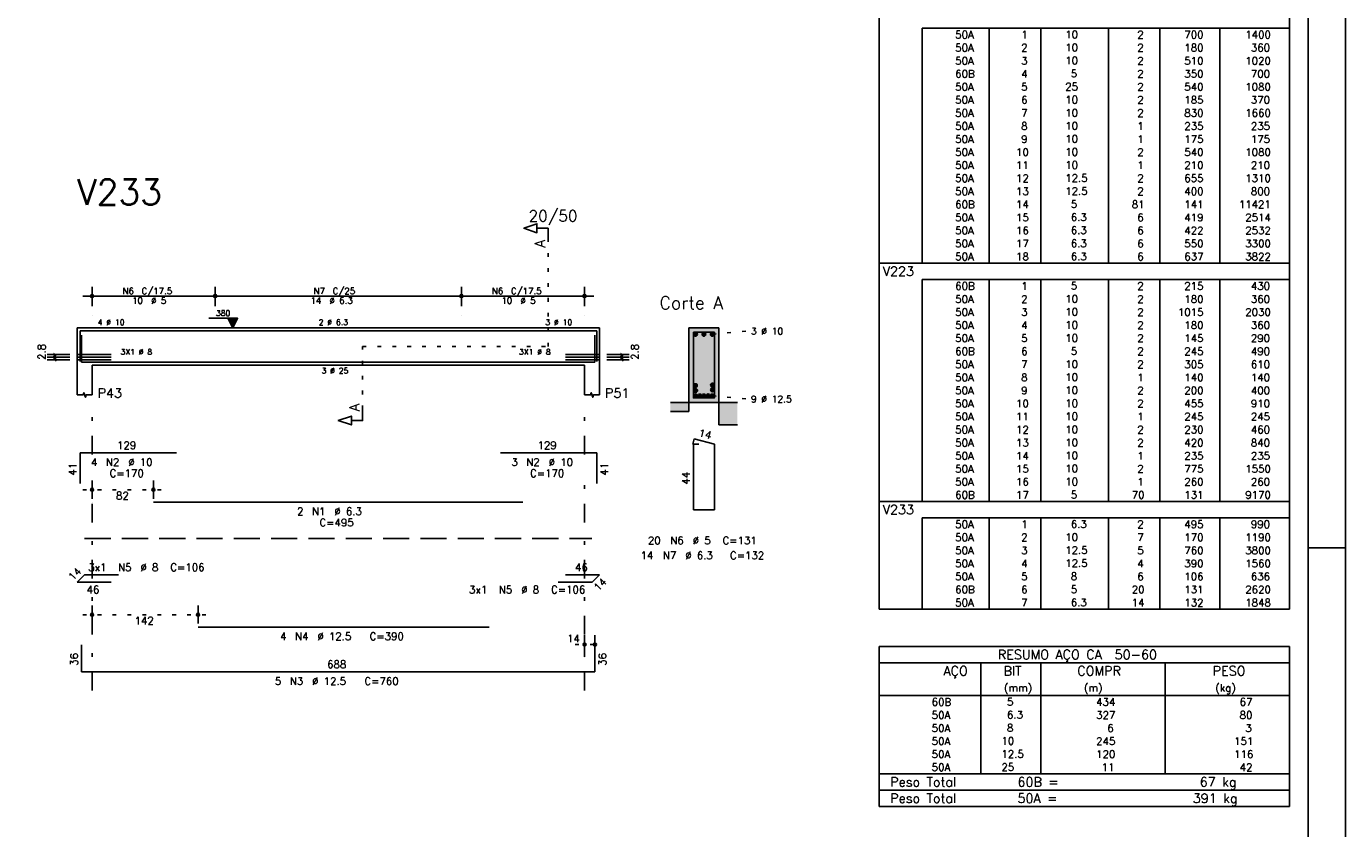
# Model space of a CAD drawing. Extents: x 0 to 84.1, y 0 to 59.4.
# Tile 5 of 6: x 48.7 to 84.1, y 22.2 to 43.7. Entities that reach past the tile are written whole.
import ezdxf

# ---------------------------------------------------------------- set-up
doc = ezdxf.new("R2010")
doc.units = 0
doc.header["$MEASUREMENT"] = 0
for name, pattern in [('ESTILO_TQS_0001', [1, 0.7, -0.3]), ('ESTILO_TQS_0002', [0.4, 0.1, -0.3]), ('ESTILO_TQS_0003', [1.5, 0.5, -0.4, 0.1, -0.5])]:
    doc.linetypes.add(name, pattern=pattern)
for name, color, linetype in [('1', 1, 'CONTINUOUS'), ('2', 2, 'CONTINUOUS'), ('4', 4, 'CONTINUOUS'), ('6', 6, 'CONTINUOUS'), ('7', 7, 'CONTINUOUS'), ('9', 9, 'CONTINUOUS')]:
    doc.layers.add(name, color=color, linetype=linetype)
doc.styles.get("Standard").update_dxf_attribs({"font": 'ROMANS.SHX'})

msp = doc.modelspace()

# ---------------------------------------------------------------- linework, layer by layer
at = {"layer": '1', "linetype": 'ESTILO_TQS_0002'}
for p, q in [((62.725, 35.1), (62.725, 37.97)), ((67.125, 35.425), (68.07, 35.51)), ((57.75, 33.415), (57.75, 35.1)), ((57.75, 35.1), (62.725, 35.1)), ((67.125, 33.775), (68.07, 33.69)), ((50.25, 31.26), (52.395, 31.26)), ((50.25, 27.91), (53.59, 27.91)), ((63.45, 27.11), (64.23, 27.11))]:
    msp.add_line(p, q, dxfattribs=at)
at = {"layer": '1', "linetype": 'ESTILO_TQS_0001'}
msp.add_line((50.3, 29.955), (63.9, 29.955), dxfattribs=at)
at = {"layer": '1', "linetype": 'Continuous'}
for centre in [(66.675, 35.425), (66.9, 35.425), (67.125, 35.425), (66.673, 34.051), (66.678, 33.918), (67.127, 33.935), (67.129, 34.066), (66.675, 33.775), (66.788, 33.773), (66.9, 33.775), (67.014, 33.777), (67.125, 33.775)]:
    msp.add_circle(centre, 0.05, dxfattribs=at)
at = {"layer": '2', "linetype": 'Continuous'}
for p, q in [((84.1, 0), (84.1, 59.4)), ((71.6, 43.633), (71.6, 44.07)), ((82.6, 43.633), (82.6, 44.07)), ((71.6, 43.283), (71.6, 43.633)), ((82.6, 43.633), (72.75, 43.633)), ((72.75, 43.633), (72.75, 43.283)), ((74.55, 43.633), (74.55, 43.283)), ((75.93, 43.633), (75.93, 43.283)), ((77.74, 43.633), (77.74, 43.283)), ((79.12, 43.633), (79.12, 43.283)), ((80.73, 43.633), (80.73, 43.283)), ((82.6, 43.283), (82.6, 43.633)), ((71.6, 42.933), (71.6, 43.283)), ((72.75, 43.283), (72.75, 42.933)), ((74.55, 43.283), (74.55, 42.933)), ((75.93, 43.283), (75.93, 42.933)), ((77.74, 43.283), (77.74, 42.933)), ((79.12, 43.283), (79.12, 42.933)), ((80.73, 43.283), (80.73, 42.933)), ((82.6, 42.933), (82.6, 43.283)), ((71.6, 42.583), (71.6, 42.933)), ((72.75, 42.933), (72.75, 42.583)), ((74.55, 42.933), (74.55, 42.583)), ((75.93, 42.933), (75.93, 42.583)), ((77.74, 42.933), (77.74, 42.583)), ((79.12, 42.933), (79.12, 42.583)), ((80.73, 42.933), (80.73, 42.583)), ((82.6, 42.583), (82.6, 42.933)), ((71.6, 42.233), (71.6, 42.583)), ((72.75, 42.583), (72.75, 42.233)), ((74.55, 42.583), (74.55, 42.233)), ((75.93, 42.583), (75.93, 42.233)), ((77.74, 42.583), (77.74, 42.233)), ((79.12, 42.583), (79.12, 42.233)), ((80.73, 42.583), (80.73, 42.233)), ((82.6, 42.233), (82.6, 42.583)), ((71.6, 41.883), (71.6, 42.233)), ((72.75, 42.233), (72.75, 41.883)), ((74.55, 42.233), (74.55, 41.883)), ((75.93, 42.233), (75.93, 41.883)), ((77.74, 42.233), (77.74, 41.883)), ((79.12, 42.233), (79.12, 41.883)), ((80.73, 42.233), (80.73, 41.883)), ((82.6, 41.883), (82.6, 42.233)), ((71.6, 41.533), (71.6, 41.883)), ((72.75, 41.883), (72.75, 41.533)), ((74.55, 41.883), (74.55, 41.533)), ((75.93, 41.883), (75.93, 41.533)), ((77.74, 41.883), (77.74, 41.533)), ((79.12, 41.883), (79.12, 41.533)), ((80.73, 41.883), (80.73, 41.533)), ((82.6, 41.533), (82.6, 41.883)), ((71.6, 41.183), (71.6, 41.533)), ((72.75, 41.533), (72.75, 41.183)), ((74.55, 41.533), (74.55, 41.183)), ((75.93, 41.533), (75.93, 41.183)), ((77.74, 41.533), (77.74, 41.183)), ((79.12, 41.533), (79.12, 41.183)), ((80.73, 41.533), (80.73, 41.183)), ((82.6, 41.183), (82.6, 41.533)), ((71.6, 40.833), (71.6, 41.183)), ((72.75, 41.183), (72.75, 40.833)), ((74.55, 41.183), (74.55, 40.833)), ((75.93, 41.183), (75.93, 40.833)), ((77.74, 41.183), (77.74, 40.833)), ((79.12, 41.183), (79.12, 40.833)), ((80.73, 41.183), (80.73, 40.833)), ((82.6, 40.833), (82.6, 41.183)), ((71.6, 40.483), (71.6, 40.833)), ((72.75, 40.833), (72.75, 40.483)), ((74.55, 40.833), (74.55, 40.483)), ((75.93, 40.833), (75.93, 40.483)), ((77.74, 40.833), (77.74, 40.483)), ((79.12, 40.833), (79.12, 40.483)), ((80.73, 40.833), (80.73, 40.483)), ((82.6, 40.483), (82.6, 40.833)), ((71.6, 40.133), (71.6, 40.483)), ((72.75, 40.483), (72.75, 40.133)), ((74.55, 40.483), (74.55, 40.133)), ((75.93, 40.483), (75.93, 40.133)), ((77.74, 40.483), (77.74, 40.133)), ((79.12, 40.483), (79.12, 40.133)), ((80.73, 40.483), (80.73, 40.133)), ((82.6, 40.133), (82.6, 40.483)), ((71.6, 39.783), (71.6, 40.133)), ((72.75, 40.133), (72.75, 39.783)), ((74.55, 40.133), (74.55, 39.783)), ((75.93, 40.133), (75.93, 39.783)), ((77.74, 40.133), (77.74, 39.783)), ((79.12, 40.133), (79.12, 39.783)), ((80.73, 40.133), (80.73, 39.783)), ((82.6, 39.783), (82.6, 40.133)), ((71.6, 39.433), (71.6, 39.783)), ((72.75, 39.783), (72.75, 39.433)), ((74.55, 39.783), (74.55, 39.433)), ((75.93, 39.783), (75.93, 39.433)), ((77.74, 39.783), (77.74, 39.433)), ((79.12, 39.783), (79.12, 39.433)), ((80.73, 39.783), (80.73, 39.433)), ((82.6, 39.433), (82.6, 39.783)), ((71.6, 39.083), (71.6, 39.433)), ((72.75, 39.433), (72.75, 39.083)), ((74.55, 39.433), (74.55, 39.083)), ((75.93, 39.433), (75.93, 39.083)), ((77.74, 39.433), (77.74, 39.083)), ((79.12, 39.433), (79.12, 39.083)), ((80.73, 39.433), (80.73, 39.083)), ((82.6, 39.083), (82.6, 39.433)), ((71.6, 38.733), (71.6, 39.083)), ((72.75, 39.083), (72.75, 38.733)), ((74.55, 39.083), (74.55, 38.733)), ((75.93, 39.083), (75.93, 38.733)), ((77.74, 39.083), (77.74, 38.733)), ((79.12, 39.083), (79.12, 38.733)), ((80.73, 39.083), (80.73, 38.733)), ((82.6, 38.733), (82.6, 39.083)), ((71.6, 38.383), (71.6, 38.733)), ((72.75, 38.733), (72.75, 38.383)), ((74.55, 38.733), (74.55, 38.383)), ((75.93, 38.733), (75.93, 38.383)), ((77.74, 38.733), (77.74, 38.383)), ((79.12, 38.733), (79.12, 38.383)), ((80.73, 38.733), (80.73, 38.383)), ((82.6, 38.383), (82.6, 38.733)), ((71.6, 38.033), (71.6, 38.383)), ((72.75, 38.383), (72.75, 38.033)), ((74.55, 38.383), (74.55, 38.033)), ((75.93, 38.383), (75.93, 38.033)), ((77.74, 38.383), (77.74, 38.033)), ((79.12, 38.383), (79.12, 38.033)), ((80.73, 38.383), (80.73, 38.033)), ((82.6, 38.033), (82.6, 38.383)), ((71.6, 37.683), (71.6, 38.033)), ((72.75, 38.033), (72.75, 37.683)), ((74.55, 38.033), (74.55, 37.683)), ((75.93, 38.033), (75.93, 37.683)), ((77.74, 38.033), (77.74, 37.683)), ((79.12, 38.033), (79.12, 37.683)), ((80.73, 38.033), (80.73, 37.683)), ((82.6, 37.683), (82.6, 38.033)), ((71.6, 37.333), (71.6, 37.683)), ((72.75, 37.683), (72.75, 37.333)), ((74.55, 37.683), (74.55, 37.333)), ((75.93, 37.683), (75.93, 37.333)), ((77.74, 37.683), (77.74, 37.333)), ((79.12, 37.683), (79.12, 37.333)), ((80.73, 37.683), (80.73, 37.333)), ((82.6, 37.333), (82.6, 37.683)), ((71.6, 36.895), (71.6, 37.333)), ((71.6, 37.333), (82.6, 37.333)), ((82.6, 36.895), (82.6, 37.333)), ((71.6, 36.545), (71.6, 36.895)), ((82.6, 36.895), (72.75, 36.895)), ((72.75, 36.895), (72.75, 36.545)), ((74.55, 36.895), (74.55, 36.545)), ((75.93, 36.895), (75.93, 36.545)), ((77.74, 36.895), (77.74, 36.545)), ((79.12, 36.895), (79.12, 36.545)), ((80.73, 36.895), (80.73, 36.545)), ((82.6, 36.545), (82.6, 36.895)), ((50.25, 36.45), (54.05, 36.45)), ((50.5, 36.18), (50.5, 36.7)), ((53.55, 36.45), (60.65, 36.45)), ((53.8, 36.18), (53.8, 36.7)), ((53.8, 36.18), (53.8, 36.7)), ((60.15, 36.45), (63.95, 36.45)), ((60.4, 36.18), (60.4, 36.7)), ((60.4, 36.18), (60.4, 36.7)), ((63.7, 36.18), (63.7, 36.7)), ((71.6, 36.195), (71.6, 36.545)), ((72.75, 36.545), (72.75, 36.195)), ((74.55, 36.545), (74.55, 36.195)), ((75.93, 36.545), (75.93, 36.195)), ((77.74, 36.545), (77.74, 36.195)), ((79.12, 36.545), (79.12, 36.195)), ((80.73, 36.545), (80.73, 36.195)), ((82.6, 36.195), (82.6, 36.545)), ((71.6, 35.845), (71.6, 36.195)), ((72.75, 36.195), (72.75, 35.845)), ((74.55, 36.195), (74.55, 35.845)), ((75.93, 36.195), (75.93, 35.845)), ((77.74, 36.195), (77.74, 35.845)), ((79.12, 36.195), (79.12, 35.845)), ((80.73, 36.195), (80.73, 35.845)), ((82.6, 35.845), (82.6, 36.195)), ((50.5, 35.93), (50.5, 35.93)), ((53.626, 35.858), (54.4, 35.858)), ((53.8, 35.93), (53.8, 35.93)), ((53.8, 35.93), (53.8, 35.93)), ((60.4, 35.93), (60.4, 35.93)), ((60.4, 35.93), (60.4, 35.93)), ((63.7, 35.93), (63.7, 35.93)), ((71.6, 35.495), (71.6, 35.845)), ((72.75, 35.845), (72.75, 35.495)), ((74.55, 35.845), (74.55, 35.495)), ((75.93, 35.845), (75.93, 35.495)), ((77.74, 35.845), (77.74, 35.495)), ((79.12, 35.845), (79.12, 35.495)), ((80.73, 35.845), (80.73, 35.495)), ((82.6, 35.495), (82.6, 35.845)), ((50.1, 35.6), (50.1, 34.6)), ((50.1, 35.6), (50.5, 35.6)), ((50.5, 35.6), (63.7, 35.6)), ((63.7, 35.6), (64.1, 35.6)), ((64.1, 35.6), (64.1, 34.6)), ((67.3, 35.6), (66.5, 35.6)), ((66.5, 35.6), (66.5, 33.6)), ((67.3, 33.6), (67.3, 35.6)), ((71.6, 35.145), (71.6, 35.495)), ((72.75, 35.495), (72.75, 35.145)), ((74.55, 35.495), (74.55, 35.145)), ((75.93, 35.495), (75.93, 35.145)), ((77.74, 35.495), (77.74, 35.145)), ((79.12, 35.495), (79.12, 35.145)), ((80.73, 35.495), (80.73, 35.145)), ((82.6, 35.145), (82.6, 35.495)), ((71.6, 34.795), (71.6, 35.145)), ((72.75, 35.145), (72.75, 34.795)), ((74.55, 35.145), (74.55, 34.795)), ((75.93, 35.145), (75.93, 34.795)), ((77.74, 35.145), (77.74, 34.795)), ((79.12, 35.145), (79.12, 34.795)), ((80.73, 35.145), (80.73, 34.795)), ((82.6, 34.795), (82.6, 35.145)), ((49.9, 34.88), (49.3, 34.88)), ((49.9, 34.81), (49.3, 34.81)), ((49.9, 34.74), (49.3, 34.74)), ((49.535, 34.845), (49.465, 34.915)), ((49.535, 34.775), (49.465, 34.845)), ((49.535, 34.705), (49.465, 34.775)), ((49.5, 34.74), (49.5, 34.88)), ((64.3, 34.88), (64.9, 34.88)), ((64.3, 34.81), (64.9, 34.81)), ((64.3, 34.74), (64.9, 34.74)), ((64.735, 34.845), (64.665, 34.915)), ((64.735, 34.775), (64.665, 34.845)), ((64.735, 34.705), (64.665, 34.775)), ((64.7, 34.74), (64.7, 34.88)), ((71.6, 34.445), (71.6, 34.795)), ((72.75, 34.795), (72.75, 34.445)), ((74.55, 34.795), (74.55, 34.445)), ((75.93, 34.795), (75.93, 34.445)), ((77.74, 34.795), (77.74, 34.445)), ((79.12, 34.795), (79.12, 34.445)), ((80.73, 34.795), (80.73, 34.445)), ((82.6, 34.445), (82.6, 34.795)), ((50.1, 34.6), (50.1, 33.8)), ((50.5, 34.6), (63.7, 34.6)), ((50.5, 34.6), (50.5, 33.8)), ((63.7, 34.6), (63.7, 33.8)), ((64.1, 34.6), (64.1, 33.8)), ((71.6, 34.095), (71.6, 34.445)), ((72.75, 34.445), (72.75, 34.095)), ((74.55, 34.445), (74.55, 34.095)), ((75.93, 34.445), (75.93, 34.095)), ((77.74, 34.445), (77.74, 34.095)), ((79.12, 34.445), (79.12, 34.095)), ((80.73, 34.445), (80.73, 34.095)), ((82.6, 34.095), (82.6, 34.445)), ((71.6, 33.745), (71.6, 34.095)), ((72.75, 34.095), (72.75, 33.745)), ((74.55, 34.095), (74.55, 33.745)), ((75.93, 34.095), (75.93, 33.745)), ((77.74, 34.095), (77.74, 33.745)), ((79.12, 34.095), (79.12, 33.745)), ((80.73, 34.095), (80.73, 33.745)), ((82.6, 33.745), (82.6, 34.095)), ((66.5, 33.6), (66, 33.6)), ((66.5, 33.36), (66.5, 33.6)), ((66.5, 33.6), (67.3, 33.6)), ((67.3, 33.6), (67.3, 33)), ((67.8, 33.6), (67.3, 33.6)), ((71.6, 33.395), (71.6, 33.745)), ((72.75, 33.745), (72.75, 33.395)), ((74.55, 33.745), (74.55, 33.395)), ((75.93, 33.745), (75.93, 33.395)), ((77.74, 33.745), (77.74, 33.395)), ((79.12, 33.745), (79.12, 33.395)), ((80.73, 33.745), (80.73, 33.395)), ((82.6, 33.395), (82.6, 33.745)), ((66, 33.36), (66.5, 33.36)), ((71.6, 33.045), (71.6, 33.395)), ((72.75, 33.395), (72.75, 33.045)), ((74.55, 33.395), (74.55, 33.045)), ((75.93, 33.395), (75.93, 33.045)), ((77.74, 33.395), (77.74, 33.045)), ((79.12, 33.395), (79.12, 33.045)), ((80.73, 33.395), (80.73, 33.045)), ((82.6, 33.045), (82.6, 33.395)), ((67.3, 33), (67.8, 33)), ((71.6, 32.695), (71.6, 33.045)), ((72.75, 33.045), (72.75, 32.695)), ((74.55, 33.045), (74.55, 32.695)), ((75.93, 33.045), (75.93, 32.695)), ((77.74, 33.045), (77.74, 32.695)), ((79.12, 33.045), (79.12, 32.695)), ((80.73, 33.045), (80.73, 32.695)), ((82.6, 32.695), (82.6, 33.045)), ((71.6, 32.345), (71.6, 32.695)), ((72.75, 32.695), (72.75, 32.345)), ((74.55, 32.695), (74.55, 32.345)), ((75.93, 32.695), (75.93, 32.345)), ((77.74, 32.695), (77.74, 32.345)), ((79.12, 32.695), (79.12, 32.345)), ((80.73, 32.695), (80.73, 32.345)), ((82.6, 32.345), (82.6, 32.695)), ((71.6, 31.995), (71.6, 32.345)), ((72.75, 32.345), (72.75, 31.995)), ((74.55, 32.345), (74.55, 31.995)), ((75.93, 32.345), (75.93, 31.995)), ((77.74, 32.345), (77.74, 31.995)), ((79.12, 32.345), (79.12, 31.995)), ((80.73, 32.345), (80.73, 31.995)), ((82.6, 31.995), (82.6, 32.345)), ((71.6, 31.645), (71.6, 31.995)), ((72.75, 31.995), (72.75, 31.645)), ((74.55, 31.995), (74.55, 31.645)), ((75.93, 31.995), (75.93, 31.645)), ((77.74, 31.995), (77.74, 31.645)), ((79.12, 31.995), (79.12, 31.645)), ((80.73, 31.995), (80.73, 31.645)), ((82.6, 31.645), (82.6, 31.995)), ((50.5, 31.02), (50.5, 31.51)), ((52.145, 31.02), (52.145, 31.51)), ((71.6, 31.295), (71.6, 31.645)), ((72.75, 31.645), (72.75, 31.295)), ((74.55, 31.645), (74.55, 31.295)), ((75.93, 31.645), (75.93, 31.295)), ((77.74, 31.645), (77.74, 31.295)), ((79.12, 31.645), (79.12, 31.295)), ((80.73, 31.645), (80.73, 31.295)), ((82.6, 31.295), (82.6, 31.645)), ((71.6, 30.945), (71.6, 31.295)), ((72.75, 31.295), (72.75, 30.945)), ((74.55, 31.295), (74.55, 30.945)), ((75.93, 31.295), (75.93, 30.945)), ((77.74, 31.295), (77.74, 30.945)), ((79.12, 31.295), (79.12, 30.945)), ((80.73, 31.295), (80.73, 30.945)), ((82.6, 30.945), (82.6, 31.295)), ((50.5, 30.92), (50.5, 30.92)), ((52.145, 30.92), (52.145, 30.92)), ((71.6, 30.508), (71.6, 30.945)), ((71.6, 30.945), (82.6, 30.945)), ((82.6, 30.508), (82.6, 30.945)), ((71.6, 30.158), (71.6, 30.508)), ((82.6, 30.508), (72.75, 30.508)), ((72.75, 30.508), (72.75, 30.158)), ((74.55, 30.508), (74.55, 30.158)), ((75.93, 30.508), (75.93, 30.158)), ((77.74, 30.508), (77.74, 30.158)), ((79.12, 30.508), (79.12, 30.158)), ((80.73, 30.508), (80.73, 30.158)), ((82.6, 30.158), (82.6, 30.508)), ((71.6, 29.808), (71.6, 30.158)), ((72.75, 30.158), (72.75, 29.808)), ((74.55, 30.158), (74.55, 29.808)), ((75.93, 30.158), (75.93, 29.808)), ((77.74, 30.158), (77.74, 29.808)), ((79.12, 30.158), (79.12, 29.808)), ((80.73, 30.158), (80.73, 29.808)), ((82.6, 29.808), (82.6, 30.158)), ((71.6, 29.458), (71.6, 29.808)), ((72.75, 29.808), (72.75, 29.458)), ((74.55, 29.808), (74.55, 29.458)), ((75.93, 29.808), (75.93, 29.458)), ((77.74, 29.808), (77.74, 29.458)), ((79.12, 29.808), (79.12, 29.458)), ((80.73, 29.808), (80.73, 29.458)), ((82.6, 29.458), (82.6, 29.808)), ((71.6, 29.108), (71.6, 29.458)), ((72.75, 29.458), (72.75, 29.108)), ((74.55, 29.458), (74.55, 29.108)), ((75.93, 29.458), (75.93, 29.108)), ((77.74, 29.458), (77.74, 29.108)), ((79.12, 29.458), (79.12, 29.108)), ((80.73, 29.458), (80.73, 29.108)), ((82.6, 29.108), (82.6, 29.458)), ((84.1, 29.7), (83.1, 29.7)), ((71.6, 28.758), (71.6, 29.108)), ((72.75, 29.108), (72.75, 28.758)), ((74.55, 29.108), (74.55, 28.758)), ((75.93, 29.108), (75.93, 28.758)), ((77.74, 29.108), (77.74, 28.758)), ((79.12, 29.108), (79.12, 28.758)), ((80.73, 29.108), (80.73, 28.758)), ((82.6, 28.758), (82.6, 29.108)), ((71.6, 28.408), (71.6, 28.758)), ((72.75, 28.758), (72.75, 28.408)), ((74.55, 28.758), (74.55, 28.408)), ((75.93, 28.758), (75.93, 28.408)), ((77.74, 28.758), (77.74, 28.408)), ((79.12, 28.758), (79.12, 28.408)), ((80.73, 28.758), (80.73, 28.408)), ((82.6, 28.408), (82.6, 28.758)), ((71.6, 28.058), (71.6, 28.408)), ((72.75, 28.408), (72.75, 28.058)), ((74.55, 28.408), (74.55, 28.058)), ((75.93, 28.408), (75.93, 28.058)), ((77.74, 28.408), (77.74, 28.058)), ((79.12, 28.408), (79.12, 28.058)), ((80.73, 28.408), (80.73, 28.058)), ((82.6, 28.058), (82.6, 28.408)), ((50.5, 27.67), (50.5, 28.16)), ((53.34, 27.67), (53.34, 28.16)), ((71.6, 28.058), (82.6, 28.058)), ((50.5, 27.57), (50.5, 27.57)), ((53.34, 27.57), (53.34, 27.57)), ((63.7, 26.87), (63.7, 27.36)), ((63.98, 26.87), (63.98, 27.36)), ((71.6, 27.058), (71.6, 25.745)), ((71.6, 27.058), (82.6, 27.058)), ((82.6, 27.058), (82.6, 25.745)), ((63.7, 26.77), (63.7, 26.77)), ((63.98, 26.77), (63.98, 26.77)), ((71.6, 26.62), (82.6, 26.62)), ((74.32, 25.745), (74.32, 26.62)), ((75.93, 25.745), (75.93, 26.62)), ((79.265, 25.745), (79.265, 26.62)), ((71.6, 25.745), (82.6, 25.745)), ((71.6, 25.395), (71.6, 25.745)), ((74.32, 25.745), (74.32, 25.395)), ((75.93, 25.395), (75.93, 25.745)), ((79.265, 25.745), (79.265, 25.395)), ((82.6, 25.395), (82.6, 25.745)), ((71.6, 25.045), (71.6, 25.395)), ((74.32, 25.395), (74.32, 25.045)), ((75.93, 25.045), (75.93, 25.395)), ((79.265, 25.395), (79.265, 25.045)), ((82.6, 25.045), (82.6, 25.395)), ((71.6, 24.695), (71.6, 25.045)), ((74.32, 25.045), (74.32, 24.695)), ((75.93, 24.695), (75.93, 25.045)), ((79.265, 25.045), (79.265, 24.695)), ((82.6, 24.695), (82.6, 25.045)), ((71.6, 24.345), (71.6, 24.695)), ((74.32, 24.695), (74.32, 24.345)), ((75.93, 24.345), (75.93, 24.695)), ((79.265, 24.695), (79.265, 24.345)), ((82.6, 24.345), (82.6, 24.695)), ((71.6, 23.995), (71.6, 24.345)), ((74.32, 24.345), (74.32, 23.995)), ((75.93, 23.995), (75.93, 24.345)), ((79.265, 24.345), (79.265, 23.995)), ((82.6, 23.995), (82.6, 24.345)), ((71.6, 23.645), (71.6, 23.995)), ((74.32, 23.995), (74.32, 23.645)), ((75.93, 23.645), (75.93, 23.995)), ((79.265, 23.995), (79.265, 23.645)), ((82.6, 23.645), (82.6, 23.995)), ((71.6, 23.645), (82.6, 23.645)), ((71.6, 23.208), (71.6, 23.645)), ((71.6, 23.645), (82.6, 23.645)), ((82.6, 23.208), (82.6, 23.645)), ((82.6, 23.208), (71.6, 23.208)), ((71.6, 22.77), (71.6, 23.208)), ((71.6, 23.208), (82.6, 23.208)), ((82.6, 22.77), (82.6, 23.208)), ((82.6, 22.77), (71.6, 22.77)), ((71.6, 22.77), (82.6, 22.77))]:
    msp.add_line(p, q, dxfattribs=at)
at = {"layer": '2', "linetype": 'ESTILO_TQS_0003'}
for p, q in [((50.5, 32.202), (50.5, 33.4)), ((63.7, 32.202), (63.7, 33.4)), ((50.5, 25.88), (50.5, 31.398)), ((63.7, 25.88), (63.7, 31.398))]:
    msp.add_line(p, q, dxfattribs=at)
at = {"layer": '2', "linetype": 'Continuous'}
for points in [[(83.1, 1), (2.5, 1), (2.5, 58.4), (83.1, 58.4), (83.1, 1)], [(62.725, 37.97), (62.725, 38.27), (62.425, 38.27), (62.425, 38.15), (62.075, 38.27), (62.425, 38.39), (62.425, 38.27)], [(54.271, 35.6), (54.142, 35.858), (54.4, 35.858), (54.271, 35.6)], [(50.1, 33.8), (50.26, 33.8), (50.28, 33.86), (50.32, 33.74), (50.34, 33.8), (50.5, 33.8)], [(63.7, 33.8), (63.86, 33.8), (63.88, 33.86), (63.92, 33.74), (63.94, 33.8), (64.1, 33.8)], [(57.75, 33.415), (57.75, 33.115), (57.45, 33.115), (57.45, 32.995), (57.1, 33.115), (57.45, 33.235), (57.45, 33.115)]]:
    msp.add_lwpolyline(points, dxfattribs=at)
for centre, radius in [((50.5, 36.45), 0.0416), ((50.5, 36.45), 0.0208), ((53.8, 36.45), 0.0416), ((53.8, 36.45), 0.0416), ((53.8, 36.45), 0.0208), ((53.8, 36.45), 0.0208), ((60.4, 36.45), 0.0416), ((60.4, 36.45), 0.0416), ((60.4, 36.45), 0.0208), ((60.4, 36.45), 0.0208), ((63.7, 36.45), 0.0416), ((63.7, 36.45), 0.0208), ((50.5, 31.26), 0.04), ((50.5, 31.26), 0.02), ((52.145, 31.26), 0.04), ((52.145, 31.26), 0.02), ((50.5, 27.91), 0.04), ((53.34, 27.91), 0.04), ((50.5, 27.91), 0.02), ((53.34, 27.91), 0.02), ((63.7, 27.11), 0.04), ((63.7, 27.11), 0.02), ((63.98, 27.11), 0.04), ((63.98, 27.11), 0.02)]:
    msp.add_circle(centre, radius, dxfattribs=at)
at = {"layer": '4', "linetype": 'Continuous'}
for p, q in [((50.18, 34.7), (50.18, 35.52)), ((50.18, 35.52), (52.76, 35.52)), ((50.22, 35.4), (50.22, 34.68)), ((52.145, 35.52), (62.045, 35.52)), ((61.45, 35.52), (64.03, 35.52)), ((63.98, 34.68), (63.98, 35.4)), ((64.03, 35.52), (64.03, 34.7)), ((51.01, 34.88), (50.1, 34.88)), ((51.01, 34.81), (50.1, 34.81)), ((51.01, 34.74), (50.1, 34.74)), ((50.22, 34.68), (63.98, 34.68)), ((53.34, 34.68), (61.14, 34.68)), ((63.19, 34.88), (64.1, 34.88)), ((63.19, 34.81), (64.1, 34.81)), ((63.19, 34.74), (64.1, 34.74))]:
    msp.add_line(p, q, dxfattribs=at)
msp.add_lwpolyline([(66.62, 35.48), (66.62, 33.72), (67.18, 33.72), (67.18, 35.48), (66.62, 35.48)], dxfattribs=at)
at = {"layer": '6', "linetype": 'Continuous'}
for p, q in [((66.638, 32.62), (66.603, 32.484)), ((67.18, 32.48), (66.638, 32.62)), ((50.18, 31.43), (50.18, 32.25)), ((50.18, 32.25), (52.76, 32.25)), ((61.45, 32.25), (64.03, 32.25)), ((64.03, 32.25), (64.03, 31.43)), ((66.76, 32.48), (66.62, 32.48)), ((66.62, 32.48), (66.62, 30.72)), ((67.18, 30.72), (67.18, 32.48)), ((52.145, 30.93), (62.045, 30.93)), ((66.62, 30.72), (67.18, 30.72)), ((50.1, 28.782), (50.298, 28.98)), ((51.01, 28.782), (50.1, 28.782)), ((50.298, 28.98), (51.208, 28.98)), ((63.902, 28.782), (62.992, 28.782)), ((63.19, 28.98), (64.1, 28.98)), ((64.1, 28.98), (63.902, 28.782)), ((53.34, 27.58), (61.14, 27.58)), ((50.22, 27.1), (50.22, 26.38)), ((63.98, 26.38), (63.98, 27.1)), ((50.22, 26.38), (63.98, 26.38))]:
    msp.add_line(p, q, dxfattribs=at)
at = {"layer": '9', "linetype": 'Continuous'}
for points in [[(54.271, 35.6), (54.142, 35.858), (54.4, 35.858)], [(54.271, 35.6), (54.4, 35.858), (54.271, 35.6)], [(66.5, 35.6), (66.5, 33.6), (67.3, 33.6)], [(66.5, 35.6), (67.3, 33.6), (67.3, 35.6)], [(66.725, 35.425), (66.65, 35.468), (66.628, 35.442)], [(66.725, 35.425), (66.628, 35.442), (66.628, 35.408)], [(66.725, 35.425), (66.628, 35.408), (66.65, 35.382)], [(66.725, 35.425), (66.684, 35.474), (66.65, 35.468)], [(66.725, 35.425), (66.65, 35.382), (66.684, 35.376)], [(66.725, 35.425), (66.713, 35.457), (66.684, 35.474)], [(66.725, 35.425), (66.684, 35.376), (66.713, 35.393)], [(66.725, 35.425), (66.713, 35.393), (66.725, 35.425)], [(66.95, 35.425), (66.875, 35.468), (66.853, 35.442)], [(66.95, 35.425), (66.853, 35.442), (66.853, 35.408)], [(66.95, 35.425), (66.853, 35.408), (66.875, 35.382)], [(66.95, 35.425), (66.909, 35.474), (66.875, 35.468)], [(66.95, 35.425), (66.875, 35.382), (66.909, 35.376)], [(66.95, 35.425), (66.938, 35.457), (66.909, 35.474)], [(66.95, 35.425), (66.909, 35.376), (66.938, 35.393)], [(66.95, 35.425), (66.938, 35.393), (66.95, 35.425)], [(67.175, 35.425), (67.1, 35.468), (67.078, 35.442)], [(67.175, 35.425), (67.078, 35.442), (67.078, 35.408)], [(67.175, 35.425), (67.078, 35.408), (67.1, 35.382)], [(67.175, 35.425), (67.134, 35.474), (67.1, 35.468)], [(67.175, 35.425), (67.1, 35.382), (67.134, 35.376)], [(67.175, 35.425), (67.163, 35.457), (67.134, 35.474)], [(67.175, 35.425), (67.134, 35.376), (67.163, 35.393)], [(67.175, 35.425), (67.163, 35.393), (67.175, 35.425)], [(66.723, 34.051), (66.648, 34.094), (66.626, 34.068)], [(66.723, 34.051), (66.626, 34.068), (66.626, 34.034)], [(66.723, 34.051), (66.626, 34.034), (66.648, 34.008)], [(66.728, 33.918), (66.653, 33.961), (66.631, 33.935)], [(66.723, 34.051), (66.682, 34.1), (66.648, 34.094)], [(66.723, 34.051), (66.648, 34.008), (66.682, 34.002)], [(66.728, 33.918), (66.687, 33.967), (66.653, 33.961)], [(66.723, 34.051), (66.711, 34.083), (66.682, 34.1)], [(66.723, 34.051), (66.682, 34.002), (66.711, 34.019)], [(66.728, 33.918), (66.716, 33.95), (66.687, 33.967)], [(66.723, 34.051), (66.711, 34.019), (66.723, 34.051)], [(67.177, 33.935), (67.102, 33.978), (67.08, 33.952)], [(67.177, 33.935), (67.08, 33.952), (67.08, 33.918)], [(67.179, 34.066), (67.104, 34.109), (67.082, 34.083)], [(67.179, 34.066), (67.082, 34.083), (67.082, 34.049)], [(67.179, 34.066), (67.082, 34.049), (67.104, 34.022)], [(67.177, 33.935), (67.135, 33.984), (67.102, 33.978)], [(67.179, 34.066), (67.138, 34.115), (67.104, 34.109)], [(67.179, 34.066), (67.104, 34.022), (67.138, 34.016)], [(67.177, 33.935), (67.165, 33.967), (67.135, 33.984)], [(67.179, 34.066), (67.168, 34.098), (67.138, 34.115)], [(67.179, 34.066), (67.138, 34.016), (67.168, 34.034)], [(67.179, 34.066), (67.168, 34.034), (67.179, 34.066)], [(66, 33.6), (66, 33.36), (66.5, 33.36)], [(66, 33.6), (66.5, 33.36), (66.5, 33.6)], [(66.725, 33.775), (66.65, 33.818), (66.628, 33.792)], [(66.725, 33.775), (66.628, 33.792), (66.628, 33.758)], [(66.725, 33.775), (66.628, 33.758), (66.65, 33.732)], [(66.728, 33.918), (66.631, 33.935), (66.631, 33.901)], [(66.728, 33.918), (66.631, 33.901), (66.653, 33.874)], [(66.725, 33.775), (66.684, 33.824), (66.65, 33.818)], [(66.725, 33.775), (66.65, 33.732), (66.684, 33.726)], [(66.728, 33.918), (66.653, 33.874), (66.687, 33.868)], [(66.725, 33.775), (66.713, 33.807), (66.684, 33.824)], [(66.725, 33.775), (66.684, 33.726), (66.713, 33.743)], [(66.728, 33.918), (66.687, 33.868), (66.716, 33.886)], [(66.725, 33.775), (66.713, 33.743), (66.725, 33.775)], [(66.728, 33.918), (66.716, 33.886), (66.728, 33.918)], [(66.838, 33.773), (66.763, 33.816), (66.741, 33.79)], [(66.838, 33.773), (66.741, 33.79), (66.741, 33.755)], [(66.838, 33.773), (66.741, 33.755), (66.763, 33.729)], [(66.838, 33.773), (66.797, 33.822), (66.763, 33.816)], [(66.838, 33.773), (66.763, 33.729), (66.797, 33.723)], [(66.838, 33.773), (66.827, 33.805), (66.797, 33.822)], [(66.838, 33.773), (66.797, 33.723), (66.827, 33.74)], [(66.838, 33.773), (66.827, 33.74), (66.838, 33.773)], [(66.95, 33.775), (66.875, 33.818), (66.853, 33.792)], [(66.95, 33.775), (66.853, 33.792), (66.853, 33.758)], [(66.95, 33.775), (66.853, 33.758), (66.875, 33.732)], [(66.95, 33.775), (66.909, 33.824), (66.875, 33.818)], [(66.95, 33.775), (66.875, 33.732), (66.909, 33.726)], [(66.95, 33.775), (66.938, 33.807), (66.909, 33.824)], [(66.95, 33.775), (66.909, 33.726), (66.938, 33.743)], [(66.95, 33.775), (66.938, 33.743), (66.95, 33.775)], [(67.064, 33.777), (66.989, 33.821), (66.967, 33.795)], [(67.064, 33.777), (66.967, 33.795), (66.967, 33.76)], [(67.064, 33.777), (66.967, 33.76), (66.989, 33.734)], [(67.064, 33.777), (67.023, 33.827), (66.989, 33.821)], [(67.064, 33.777), (66.989, 33.734), (67.023, 33.728)], [(67.064, 33.777), (67.052, 33.81), (67.023, 33.827)], [(67.064, 33.777), (67.023, 33.728), (67.052, 33.745)], [(67.064, 33.777), (67.052, 33.745), (67.064, 33.777)], [(67.175, 33.775), (67.1, 33.818), (67.078, 33.792)], [(67.175, 33.775), (67.078, 33.792), (67.078, 33.758)], [(67.175, 33.775), (67.078, 33.758), (67.1, 33.732)], [(67.177, 33.935), (67.08, 33.918), (67.102, 33.891)], [(67.175, 33.775), (67.134, 33.824), (67.1, 33.818)], [(67.175, 33.775), (67.1, 33.732), (67.134, 33.726)], [(67.177, 33.935), (67.102, 33.891), (67.135, 33.885)], [(67.175, 33.775), (67.163, 33.807), (67.134, 33.824)], [(67.175, 33.775), (67.134, 33.726), (67.163, 33.743)], [(67.177, 33.935), (67.135, 33.885), (67.165, 33.903)], [(67.175, 33.775), (67.163, 33.743), (67.175, 33.775)], [(67.177, 33.935), (67.165, 33.903), (67.177, 33.935)], [(67.3, 33.6), (67.3, 33), (67.8, 33)], [(67.3, 33.6), (67.8, 33), (67.8, 33.6)]]:
    msp.add_solid(points, dxfattribs=at)

# ---------------------------------------------------------------- texts
at = {"layer": '2', "linetype": 'Continuous'}
for s, height, p in [('     50A', 0.2, (72.89, 43.358)), ('  1', 0.2, (75.13, 43.358)), ('   10  ', 0.2, (76.137, 43.364)), ('    2', 0.2, (77.92, 43.358)), ('   700', 0.2, (79.33, 43.358)), ('   1400', 0.2, (80.964, 43.358)), ('     50A', 0.2, (72.89, 43.008)), ('  2', 0.2, (75.13, 43.008)), ('   10  ', 0.2, (76.137, 43.014)), ('    2', 0.2, (77.92, 43.008)), ('   180', 0.2, (79.33, 43.008)), ('    360', 0.2, (80.964, 43.008)), ('     50A', 0.2, (72.89, 42.658)), ('  3', 0.2, (75.13, 42.658)), ('   10  ', 0.2, (76.137, 42.664)), ('    2', 0.2, (77.92, 42.658)), ('   510', 0.2, (79.33, 42.658)), ('   1020', 0.2, (80.964, 42.658)), ('     60B', 0.2, (72.89, 42.308)), ('  4', 0.2, (75.13, 42.308)), ('    5  ', 0.2, (76.137, 42.314)), ('    2', 0.2, (77.92, 42.308)), ('   350', 0.2, (79.33, 42.308)), ('    700', 0.2, (80.964, 42.308)), ('     50A', 0.2, (72.89, 41.958)), ('  5', 0.2, (75.13, 41.958)), ('   25  ', 0.2, (76.137, 41.964)), ('    2', 0.2, (77.92, 41.958)), ('   540', 0.2, (79.33, 41.958)), ('   1080', 0.2, (80.964, 41.958)), ('     50A', 0.2, (72.89, 41.608)), ('  6', 0.2, (75.13, 41.608)), ('   10  ', 0.2, (76.137, 41.614)), ('    2', 0.2, (77.92, 41.608)), ('   185', 0.2, (79.33, 41.608)), ('    370', 0.2, (80.964, 41.608)), ('     50A', 0.2, (72.89, 41.258)), ('  7', 0.2, (75.13, 41.258)), ('   10  ', 0.2, (76.137, 41.264)), ('    2', 0.2, (77.92, 41.258)), ('   830', 0.2, (79.33, 41.258)), ('   1660', 0.2, (80.964, 41.258)), ('     50A', 0.2, (72.89, 40.908)), ('  8', 0.2, (75.13, 40.908)), ('   10  ', 0.2, (76.137, 40.914)), ('    1', 0.2, (77.92, 40.908)), ('   235', 0.2, (79.33, 40.908)), ('    235', 0.2, (80.964, 40.908)), ('     50A', 0.2, (72.89, 40.558)), ('  9', 0.2, (75.13, 40.558)), ('   10  ', 0.2, (76.137, 40.564)), ('    1', 0.2, (77.92, 40.558)), ('   175', 0.2, (79.33, 40.558)), ('    175', 0.2, (80.964, 40.558)), ('     50A', 0.2, (72.89, 40.208)), (' 10', 0.2, (75.13, 40.208)), ('   10  ', 0.2, (76.137, 40.214)), ('    2', 0.2, (77.92, 40.208)), ('   540', 0.2, (79.33, 40.208)), ('   1080', 0.2, (80.964, 40.208)), ('     50A', 0.2, (72.89, 39.858)), (' 11', 0.2, (75.13, 39.858)), ('   10  ', 0.2, (76.137, 39.864)), ('    1', 0.2, (77.92, 39.858)), ('   210', 0.2, (79.33, 39.858)), ('    210', 0.2, (80.964, 39.858)), ('     50A', 0.2, (72.89, 39.508)), (' 12', 0.2, (75.13, 39.508)), ('   12.5', 0.2, (76.137, 39.514)), ('    2', 0.2, (77.92, 39.508)), ('   655', 0.2, (79.33, 39.508)), ('   1310', 0.2, (80.964, 39.508)), ('     50A', 0.2, (72.89, 39.158)), (' 13', 0.2, (75.13, 39.158)), ('   12.5', 0.2, (76.137, 39.164)), ('    2', 0.2, (77.92, 39.158)), ('   400', 0.2, (79.33, 39.158)), ('    800', 0.2, (80.964, 39.158)), ('     60B', 0.2, (72.89, 38.808)), (' 14', 0.2, (75.13, 38.808)), ('    5  ', 0.2, (76.137, 38.814)), ('   81', 0.2, (77.92, 38.808)), ('   141', 0.2, (79.33, 38.808)), ('  11421', 0.2, (80.964, 38.808)), ('20/50', 0.3, (62.2, 38.45)), ('     50A', 0.2, (72.89, 38.458)), (' 15', 0.2, (75.13, 38.458)), ('    6.3', 0.2, (76.137, 38.464)), ('    6', 0.2, (77.92, 38.458)), ('   419', 0.2, (79.33, 38.458)), ('   2514', 0.2, (80.964, 38.458)), ('     50A', 0.2, (72.89, 38.108)), (' 16', 0.2, (75.13, 38.108)), ('    6.3', 0.2, (76.137, 38.114)), ('    6', 0.2, (77.92, 38.108)), ('   422', 0.2, (79.33, 38.108)), ('   2532', 0.2, (80.964, 38.108)), ('     50A', 0.2, (72.89, 37.758)), (' 17', 0.2, (75.13, 37.758)), ('    6.3', 0.2, (76.137, 37.764)), ('    6', 0.2, (77.92, 37.758)), ('   550', 0.2, (79.33, 37.758)), ('   3300', 0.2, (80.964, 37.758)), ('     50A', 0.2, (72.89, 37.408)), (' 18', 0.2, (75.13, 37.408)), ('    6.3', 0.2, (76.137, 37.414)), ('    6', 0.2, (77.92, 37.408)), ('   637', 0.2, (79.33, 37.408)), ('   3822', 0.2, (80.964, 37.408)), ('V223', 0.25, (71.696, 36.989)), ('     60B', 0.2, (72.89, 36.62)), ('  1', 0.2, (75.13, 36.62)), ('    5  ', 0.2, (76.137, 36.626)), ('    2', 0.2, (77.92, 36.62)), ('   215', 0.2, (79.33, 36.62)), ('    430', 0.2, (80.964, 36.62)), ('N6', 0.17, (51.317, 36.501)), ('C/17.5', 0.17, (51.827, 36.501)), ('%%c 5', 0.17, (52.082, 36.246)), ('N7', 0.17, (56.437, 36.501)), ('%%c 6.3', 0.17, (56.862, 36.246)), ('C/25', 0.17, (56.947, 36.501)), ('N6', 0.17, (61.217, 36.501)), ('C/17.5', 0.17, (61.727, 36.501)), ('%%c 5', 0.17, (61.982, 36.246)), ('Corte A', 0.34, (65.71, 36.1)), ('     50A', 0.2, (72.89, 36.27)), ('  2', 0.2, (75.13, 36.27)), ('   10  ', 0.2, (76.137, 36.276)), ('    2', 0.2, (77.92, 36.27)), ('   180', 0.2, (79.33, 36.27)), ('    360', 0.2, (80.964, 36.27)), ('10', 0.17, (51.572, 36.246)), ('380', 0.15, (53.821, 35.918)), ('14', 0.17, (56.352, 36.246)), ('10', 0.17, (61.472, 36.246)), ('     50A', 0.2, (72.89, 35.92)), ('  3', 0.2, (75.13, 35.92)), ('   10  ', 0.2, (76.137, 35.926)), ('    2', 0.2, (77.92, 35.92)), ('  1015', 0.2, (79.33, 35.92)), ('   2030', 0.2, (80.964, 35.92)), ('4 %%c 10', 0.15, (50.65, 35.675)), ('2 %%c 6.3', 0.15, (56.575, 35.675)), ('3 %%c 10', 0.15, (62.65, 35.675)), ('     50A', 0.2, (72.89, 35.57)), ('  4', 0.2, (75.13, 35.57)), ('   10  ', 0.2, (76.137, 35.576)), ('    2', 0.2, (77.92, 35.57)), ('   180', 0.2, (79.33, 35.57)), ('    360', 0.2, (80.964, 35.57)), ('3 %%c 10', 0.18, (68.16, 35.42)), ('     50A', 0.2, (72.89, 35.22)), ('  5', 0.2, (75.13, 35.22)), ('   10  ', 0.2, (76.137, 35.226)), ('    2', 0.2, (77.92, 35.22)), ('   145', 0.2, (79.33, 35.22)), ('    290', 0.2, (80.964, 35.22)), (' 3X1 %%c 8', 0.15, (51.16, 34.88)), (' 3X1 %%c 8', 0.15, (61.84, 34.88)), ('     60B', 0.2, (72.89, 34.87)), ('  6', 0.2, (75.13, 34.87)), ('    5  ', 0.2, (76.137, 34.876)), ('    2', 0.2, (77.92, 34.87)), ('   245', 0.2, (79.33, 34.87)), ('    490', 0.2, (80.964, 34.87)), ('     50A', 0.2, (72.89, 34.52)), ('  7', 0.2, (75.13, 34.52)), ('   10  ', 0.2, (76.137, 34.526)), ('    2', 0.2, (77.92, 34.52)), ('   305', 0.2, (79.33, 34.52)), ('    610', 0.2, (80.964, 34.52)), ('3 %%c 25', 0.15, (56.65, 34.375)), ('     50A', 0.2, (72.89, 34.17)), ('  8', 0.2, (75.13, 34.17)), ('   10  ', 0.2, (76.137, 34.176)), ('    1', 0.2, (77.92, 34.17)), ('   140', 0.2, (79.33, 34.17)), ('    140', 0.2, (80.964, 34.17)), ('P43', 0.25, (50.65, 33.725)), ('P51', 0.25, (64.25, 33.725)), ('     50A', 0.2, (72.89, 33.82)), ('  9', 0.2, (75.13, 33.82)), ('   10  ', 0.2, (76.137, 33.826)), ('    2', 0.2, (77.92, 33.82)), ('   200', 0.2, (79.33, 33.82)), ('    400', 0.2, (80.964, 33.82)), ('9 %%c 12.5', 0.18, (68.16, 33.6)), ('     50A', 0.2, (72.89, 33.47)), (' 10', 0.2, (75.13, 33.47)), ('   10  ', 0.2, (76.137, 33.476)), ('    2', 0.2, (77.92, 33.47)), ('   455', 0.2, (79.33, 33.47)), ('    910', 0.2, (80.964, 33.47)), ('     50A', 0.2, (72.89, 33.12)), (' 11', 0.2, (75.13, 33.12)), ('   10  ', 0.2, (76.137, 33.126)), ('    1', 0.2, (77.92, 33.12)), ('   245', 0.2, (79.33, 33.12)), ('    245', 0.2, (80.964, 33.12)), ('     50A', 0.2, (72.89, 32.77)), (' 12', 0.2, (75.13, 32.77)), ('   10  ', 0.2, (76.137, 32.776)), ('    2', 0.2, (77.92, 32.77)), ('   230', 0.2, (79.33, 32.77)), ('    460', 0.2, (80.964, 32.77)), ('129', 0.2, (51.17, 32.35)), ('129', 0.2, (62.44, 32.35)), ('     50A', 0.2, (72.89, 32.42)), (' 13', 0.2, (75.13, 32.42)), ('   10  ', 0.2, (76.137, 32.426)), ('    2', 0.2, (77.92, 32.42)), ('   420', 0.2, (79.33, 32.42)), ('    840', 0.2, (80.964, 32.42)), ('     50A', 0.2, (72.89, 32.07)), (' 14', 0.2, (75.13, 32.07)), ('   10  ', 0.2, (76.137, 32.076)), ('    1', 0.2, (77.92, 32.07)), ('   235', 0.2, (79.33, 32.07)), ('    235', 0.2, (80.964, 32.07)), ('4', 0.2, (50.47, 31.9)), ('N2', 0.2, (50.87, 31.9)), ('%%c 10', 0.2, (51.47, 31.9)), ('3', 0.2, (61.74, 31.9)), ('N2', 0.2, (62.14, 31.9)), ('%%c 10', 0.2, (62.74, 31.9)), ('     50A', 0.2, (72.89, 31.72)), (' 15', 0.2, (75.13, 31.72)), ('   10  ', 0.2, (76.137, 31.726)), ('    2', 0.2, (77.92, 31.72)), ('   775', 0.2, (79.33, 31.72)), ('   1550', 0.2, (80.964, 31.72)), ('C=170', 0.2, (50.97, 31.6)), ('C=170', 0.2, (62.24, 31.6)), ('     50A', 0.2, (72.89, 31.37)), (' 16', 0.2, (75.13, 31.37)), ('   10  ', 0.2, (76.137, 31.376)), ('    1', 0.2, (77.92, 31.37)), ('   260', 0.2, (79.33, 31.37)), ('    260', 0.2, (80.964, 31.37)), ('82', 0.2, (51.143, 31)), ('     60B', 0.2, (72.89, 31.02)), (' 17', 0.2, (75.13, 31.02)), ('    5  ', 0.2, (76.137, 31.026)), ('   70', 0.2, (77.92, 31.02)), ('   131', 0.2, (79.33, 31.02)), ('   9170', 0.2, (80.964, 31.02)), ('2', 0.2, (55.995, 30.58)), ('N1', 0.2, (56.395, 30.58)), ('%%c 6.3', 0.2, (56.995, 30.58)), ('V233', 0.25, (71.696, 30.601)), ('C=495', 0.2, (56.595, 30.28)), ('     50A', 0.2, (72.89, 30.233)), ('  1', 0.2, (75.13, 30.233)), ('    6.3', 0.2, (76.137, 30.239)), ('    2', 0.2, (77.92, 30.233)), ('   495', 0.2, (79.33, 30.233)), ('    990', 0.2, (80.964, 30.233)), ('     50A', 0.2, (72.89, 29.883)), ('  2', 0.2, (75.13, 29.883)), ('   10  ', 0.2, (76.137, 29.889)), ('    7', 0.2, (77.92, 29.883)), ('   170', 0.2, (79.33, 29.883)), ('   1190', 0.2, (80.964, 29.883)), ('20', 0.2, (65.4, 29.8)), ('N6', 0.2, (66, 29.8)), ('%%c 5', 0.2, (66.6, 29.8)), ('C=131', 0.2, (67.4, 29.8)), ('     50A', 0.2, (72.89, 29.533)), ('  3', 0.2, (75.13, 29.533)), ('   12.5', 0.2, (76.137, 29.539)), ('    5', 0.2, (77.92, 29.533)), ('   760', 0.2, (79.33, 29.533)), ('   3800', 0.2, (80.964, 29.533)), ('14', 0.2, (65.2, 29.4)), ('N7', 0.2, (65.8, 29.4)), ('%%c 6.3', 0.2, (66.4, 29.4)), ('C=132', 0.2, (67.6, 29.4)), ('     50A', 0.2, (72.89, 29.183)), ('  4', 0.2, (75.13, 29.183)), ('   12.5', 0.2, (76.137, 29.189)), ('    4', 0.2, (77.92, 29.183)), ('   390', 0.2, (79.33, 29.183)), ('   1560', 0.2, (80.964, 29.183)), ('3x1', 0.2, (50.397, 29.08)), ('N5', 0.2, (51.197, 29.08)), ('%%c 8', 0.2, (51.797, 29.08)), ('C=106', 0.2, (52.597, 29.08)), ('46', 0.2, (63.445, 29.08)), ('     50A', 0.2, (72.89, 28.833)), ('  5', 0.2, (75.13, 28.833)), ('    8  ', 0.2, (76.137, 28.839)), ('    6', 0.2, (77.92, 28.833)), ('   106', 0.2, (79.33, 28.833)), ('    636', 0.2, (80.964, 28.833)), ('46', 0.2, (50.355, 28.482)), ('3x1', 0.2, (60.603, 28.482)), ('N5', 0.2, (61.403, 28.482)), ('%%c 8', 0.2, (62.003, 28.482)), ('C=106', 0.2, (62.803, 28.482)), ('     60B', 0.2, (72.89, 28.483)), ('  6', 0.2, (75.13, 28.483)), ('    5  ', 0.2, (76.137, 28.489)), ('   20', 0.2, (77.92, 28.483)), ('   131', 0.2, (79.33, 28.483)), ('   2620', 0.2, (80.964, 28.483)), ('     50A', 0.2, (72.89, 28.133)), ('  7', 0.2, (75.13, 28.133)), ('    6.3', 0.2, (76.137, 28.139)), ('   14', 0.2, (77.92, 28.133)), ('   132', 0.2, (79.33, 28.133)), ('   1848', 0.2, (80.964, 28.133)), ('142', 0.2, (51.64, 27.65)), ('4', 0.2, (55.54, 27.23)), ('N4', 0.2, (55.94, 27.23)), ('%%c 12.5', 0.2, (56.54, 27.23)), ('C=390', 0.2, (57.94, 27.23)), ('14', 0.2, (63.233, 27.17)), ('RESUMO AÇO CA  50-60', 0.25, (74.78, 26.714)), ('688', 0.2, (56.8, 26.48)), ('AÇO', 0.25, (73.32, 26.276)), ('BIT', 0.25, (74.93, 26.276)), ('COMPR', 0.25, (76.909, 26.28)), ('PESO', 0.25, (80.538, 26.28)), ('5', 0.2, (55.4, 26.03)), ('N3', 0.2, (55.8, 26.03)), ('%%c 12.5', 0.2, (56.4, 26.03)), ('C=760', 0.2, (57.8, 26.03)), ('(mm)', 0.2, (74.944, 25.849)), ('(m)', 0.2, (77.086, 25.849)), ('(kg)', 0.2, (80.606, 25.849)), ('     60B', 0.2, (72.26, 25.47)), ('    5  ', 0.2, (74.427, 25.476)), ('     434', 0.2, (76.668, 25.47)), ('     67', 0.2, (80.515, 25.47)), ('     50A', 0.2, (72.26, 25.12)), ('    6.3', 0.2, (74.427, 25.126)), ('     327', 0.2, (76.668, 25.12)), ('     80', 0.2, (80.515, 25.12)), ('     50A', 0.2, (72.26, 24.77)), ('    8  ', 0.2, (74.427, 24.776)), ('       6', 0.2, (76.668, 24.77)), ('      3', 0.2, (80.515, 24.77)), ('     50A', 0.2, (72.26, 24.42)), ('   10  ', 0.2, (74.427, 24.426)), ('     245', 0.2, (76.668, 24.42)), ('    151', 0.2, (80.515, 24.42)), ('     50A', 0.2, (72.26, 24.07)), ('   12.5', 0.2, (74.427, 24.076)), ('     120', 0.2, (76.668, 24.07)), ('    116', 0.2, (80.515, 24.07)), ('     50A', 0.2, (72.26, 23.72)), ('   25  ', 0.2, (74.427, 23.726)), ('      11', 0.2, (76.668, 23.72)), ('     42', 0.2, (80.515, 23.72)), ('Peso Total        60B =', 0.25, (71.893, 23.301)), ('     67 kg', 0.25, (79.257, 23.301)), ('Peso Total        50A =', 0.25, (71.893, 22.864)), ('    391 kg', 0.25, (79.257, 22.864))]:
    msp.add_text(s, height=height, dxfattribs=at).set_placement(p)
for s, height, rotation, p in [('A', 0.272, 90, (62.643, 37.752)), ('2.8', 0.2, 90, (49.25, 34.74)), ('2.8', 0.2, 90, (65.15, 34.74)), ('A', 0.272, 90, (57.668, 33.361)), ('14', 0.2, 345.5225, (66.74, 32.697)), ('41', 0.2, 90, (50.08, 31.64)), ('41', 0.2, 90, (64.33, 31.64)), ('44', 0.2, 90, (66.52, 31.4)), ('14', 0.2, 45, (49.987, 28.81)), ('14', 0.2, 45, (64.072, 28.527)), ('36', 0.2, 90, (50.12, 26.54)), ('36', 0.2, 90, (64.28, 26.54))]:
    msp.add_text(s, height=height, rotation=rotation, dxfattribs=at).set_placement(p)
at = {"layer": '7', "linetype": 'Continuous'}
msp.add_text('V233', height=0.68, dxfattribs=at).set_placement((50.1, 38.9))

doc.saveas('drawing.dxf')
